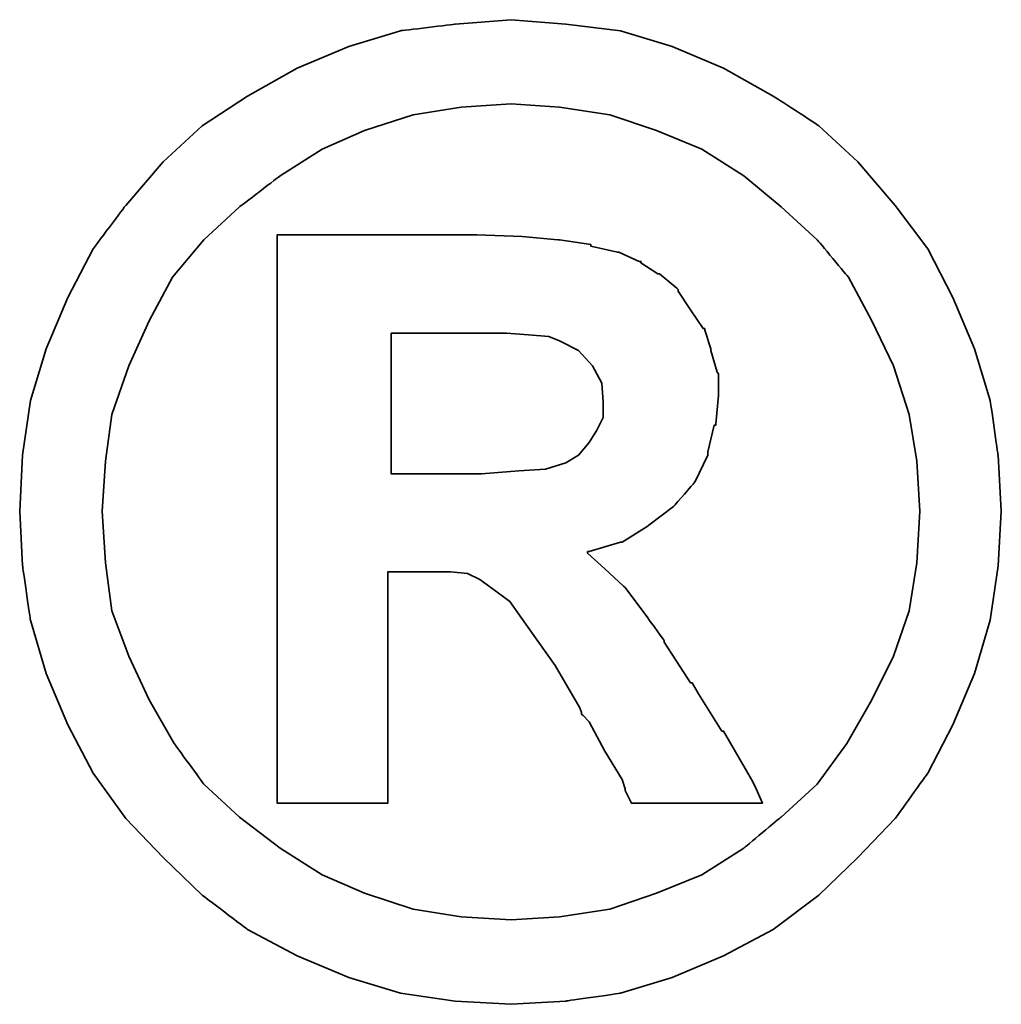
# Model space of a CAD drawing. Header units: millimetres. Extents: x 740 to 1274, y 165 to 336.
# Tile 51 of 54: x 1164.68 to 1166.24, y 222.47 to 224.04. Entities that reach past the tile are written whole.
import ezdxf

# ---------------------------------------------------------------- set-up
doc = ezdxf.new("R2010")
doc.units = ezdxf.units.MM
doc.header["$LTSCALE"] = 2
doc.layers.add('DIM', color=4, linetype='Continuous')
doc.layers.add('layer 1', color=7, linetype='Continuous')

# ---------------------------------------------------------------- blocks, each defined once
blk = doc.blocks.new('TBI MOTION logo(完整正式版)')
at = {"layer": 'layer 1', "color": 22, "lineweight": 35}
for points, knots in [([(81.20634, 4.98624), (81.20634, 4.98624), (81.18649, 5.32862), (81.18649, 5.32862), (81.18649, 5.32862), (81.18649, 5.32862), (81.13886, 5.66206), (81.13886, 5.66206), (81.13886, 5.66206), (81.13886, 5.66206), (81.04359, 5.97764), (81.04359, 5.97764), (81.04359, 5.97764), (81.04359, 5.97764), (80.91061, 6.29124), (80.91061, 6.29124), (80.91061, 6.29124), (80.91061, 6.29124), (80.75778, 6.58697), (80.75778, 6.58697), (80.75778, 6.58697), (80.75778, 6.58697), (80.5593, 6.85294), (80.5593, 6.85294), (80.5593, 6.85294), (80.5593, 6.85294), (80.33105, 7.1189), (80.33105, 7.1189), (80.33105, 7.1189), (80.33105, 7.1189), (80.09287, 7.33921), (80.09287, 7.33921), (80.09287, 7.33921), (80.09287, 7.33921), (79.815, 7.51982), (79.815, 7.51982), (79.815, 7.51982), (79.815, 7.51982), (79.51133, 7.69051), (79.51133, 7.69051), (79.51133, 7.69051), (79.51133, 7.69051), (79.19773, 7.8235), (79.19773, 7.8235), (79.19773, 7.8235), (79.19773, 7.8235), (78.88215, 7.91877), (78.88215, 7.91877), (78.88215, 7.91877), (78.88215, 7.91877), (78.54871, 7.95846), (78.54871, 7.95846), (78.54871, 7.95846), (78.54871, 7.95846), (78.21526, 7.98625), (78.21526, 7.98625), (78.21526, 7.98625), (78.21526, 7.98625), (77.87388, 7.95846), (77.87388, 7.95846), (77.87388, 7.95846), (77.87388, 7.95846), (77.54044, 7.91877), (77.54044, 7.91877), (77.54044, 7.91877), (77.54044, 7.91877), (77.22485, 7.8235), (77.22485, 7.8235), (77.22485, 7.8235), (77.22485, 7.8235), (76.91027, 7.69051), (76.91027, 7.69051), (76.91027, 7.69051), (76.91027, 7.69051), (76.6056, 7.51982), (76.6056, 7.51982), (76.6056, 7.51982), (76.6056, 7.51982), (76.32972, 7.33921), (76.32972, 7.33921), (76.32972, 7.33921), (76.32972, 7.33921), (76.09154, 7.1189), (76.09154, 7.1189), (76.09154, 7.1189), (76.09154, 7.1189), (75.86329, 6.85294), (75.86329, 6.85294), (75.86329, 6.85294), (75.86329, 6.85294), (75.66382, 6.58697), (75.66382, 6.58697), (75.66382, 6.58697), (75.66382, 6.58697), (75.51099, 6.29124), (75.51099, 6.29124), (75.51099, 6.29124), (75.51099, 6.29124), (75.37702, 5.97764), (75.37702, 5.97764), (75.37702, 5.97764), (75.37702, 5.97764), (75.28175, 5.66206), (75.28175, 5.66206), (75.28175, 5.66206), (75.28175, 5.66206), (75.23411, 5.32862), (75.23411, 5.32862), (75.23411, 5.32862), (75.23411, 5.32862), (75.21625, 4.98624), (75.21625, 4.98624), (75.21625, 4.98624), (75.21625, 4.98624), (75.23411, 4.6528), (75.23411, 4.6528), (75.23411, 4.6528), (75.23411, 4.6528), (75.28175, 4.32035), (75.28175, 4.32035), (75.28175, 4.32035), (75.28175, 4.32035), (75.37702, 3.99583), (75.37702, 3.99583), (75.37702, 3.99583), (75.37702, 3.99583), (75.51099, 3.68224), (75.51099, 3.68224), (75.51099, 3.68224), (75.51099, 3.68224), (75.66382, 3.38749), (75.66382, 3.38749), (75.66382, 3.38749), (75.66382, 3.38749), (75.86329, 3.10963), (75.86329, 3.10963), (75.86329, 3.10963), (75.86329, 3.10963), (76.09154, 2.87145), (76.09154, 2.87145), (76.09154, 2.87145), (76.09154, 2.87145), (76.32972, 2.6432), (76.32972, 2.6432), (76.32972, 2.6432), (76.32972, 2.6432), (76.6056, 2.43381), (76.6056, 2.43381), (76.6056, 2.43381), (76.6056, 2.43381), (76.91027, 2.27205), (76.91027, 2.27205), (76.91027, 2.27205), (76.91027, 2.27205), (77.22485, 2.13906), (77.22485, 2.13906), (77.22485, 2.13906), (77.22485, 2.13906), (77.54044, 2.0438), (77.54044, 2.0438), (77.54044, 2.0438), (77.54044, 2.0438), (77.87388, 1.99616), (77.87388, 1.99616), (77.87388, 1.99616), (77.87388, 1.99616), (78.21526, 1.97631), (78.21526, 1.97631), (78.21526, 1.97631), (78.21526, 1.97631), (78.54871, 1.99616), (78.54871, 1.99616), (78.54871, 1.99616), (78.54871, 1.99616), (78.88215, 2.0438), (78.88215, 2.0438), (78.88215, 2.0438), (78.88215, 2.0438), (79.19773, 2.13906), (79.19773, 2.13906), (79.19773, 2.13906), (79.19773, 2.13906), (79.51133, 2.27205), (79.51133, 2.27205), (79.51133, 2.27205), (79.51133, 2.27205), (79.815, 2.43381), (79.815, 2.43381), (79.815, 2.43381), (79.815, 2.43381), (80.09287, 2.6432), (80.09287, 2.6432), (80.09287, 2.6432), (80.09287, 2.6432), (80.33105, 2.87145), (80.33105, 2.87145), (80.33105, 2.87145), (80.33105, 2.87145), (80.5593, 3.10963), (80.5593, 3.10963), (80.5593, 3.10963), (80.5593, 3.10963), (80.75778, 3.38749), (80.75778, 3.38749), (80.75778, 3.38749), (80.75778, 3.38749), (80.91061, 3.68224), (80.91061, 3.68224), (80.91061, 3.68224), (80.91061, 3.68224), (81.04359, 3.99583), (81.04359, 3.99583), (81.04359, 3.99583), (81.04359, 3.99583), (81.13886, 4.32035), (81.13886, 4.32035), (81.13886, 4.32035), (81.13886, 4.32035), (81.18649, 4.6528), (81.18649, 4.6528), (81.18649, 4.6528), (81.18649, 4.6528), (81.20634, 4.98624), (81.20634, 4.98624)], [0, 0, 0, 0, 0.0178571, 0.0178571, 0.0178571, 0.0178572, 0.0357143, 0.0357143, 0.0357143, 0.0357143, 0.0535714, 0.0535714, 0.0535714, 0.0535714, 0.0714286, 0.0714286, 0.0714286, 0.0714286, 0.0892857, 0.0892857, 0.0892857, 0.0892857, 0.1071429, 0.1071429, 0.1071429, 0.1071429, 0.125, 0.125, 0.125, 0.125, 0.1428571, 0.1428571, 0.1428571, 0.1428572, 0.1607143, 0.1607143, 0.1607143, 0.1607143, 0.1785714, 0.1785714, 0.1785714, 0.1785714, 0.1964286, 0.1964286, 0.1964286, 0.1964286, 0.2142857, 0.2142857, 0.2142857, 0.2142857, 0.2321429, 0.2321429, 0.2321429, 0.2321429, 0.25, 0.25, 0.25, 0.25, 0.2678571, 0.2678571, 0.2678571, 0.2678572, 0.2857143, 0.2857143, 0.2857143, 0.2857143, 0.3035714, 0.3035714, 0.3035714, 0.3035714, 0.3214286, 0.3214286, 0.3214286, 0.3214286, 0.3392857, 0.3392857, 0.3392857, 0.3392857, 0.3571429, 0.3571429, 0.3571429, 0.3571429, 0.375, 0.375, 0.375, 0.375, 0.3928571, 0.3928571, 0.3928571, 0.3928572, 0.4107143, 0.4107143, 0.4107143, 0.4107143, 0.4285714, 0.4285714, 0.4285714, 0.4285714, 0.4464286, 0.4464286, 0.4464286, 0.4464286, 0.4642857, 0.4642857, 0.4642857, 0.4642857, 0.4821429, 0.4821429, 0.4821429, 0.4821429, 0.5, 0.5, 0.5, 0.5, 0.5178571, 0.5178571, 0.5178571, 0.5178572, 0.5357143, 0.5357143, 0.5357143, 0.5357143, 0.5535714, 0.5535714, 0.5535714, 0.5535714, 0.5714286, 0.5714286, 0.5714286, 0.5714286, 0.5892857, 0.5892857, 0.5892857, 0.5892857, 0.6071429, 0.6071429, 0.6071429, 0.6071429, 0.625, 0.625, 0.625, 0.625, 0.6428571, 0.6428571, 0.6428571, 0.6428572, 0.6607143, 0.6607143, 0.6607143, 0.6607143, 0.6785714, 0.6785714, 0.6785714, 0.6785714, 0.6964286, 0.6964286, 0.6964286, 0.6964286, 0.7142857, 0.7142857, 0.7142857, 0.7142857, 0.7321429, 0.7321429, 0.7321429, 0.7321429, 0.75, 0.75, 0.75, 0.75, 0.7678571, 0.7678571, 0.7678571, 0.7678572, 0.7857143, 0.7857143, 0.7857143, 0.7857143, 0.8035714, 0.8035714, 0.8035714, 0.8035714, 0.8214286, 0.8214286, 0.8214286, 0.8214286, 0.8392857, 0.8392857, 0.8392857, 0.8392857, 0.8571429, 0.8571429, 0.8571429, 0.8571429, 0.875, 0.875, 0.875, 0.875, 0.8928571, 0.8928571, 0.8928571, 0.8928572, 0.9107143, 0.9107143, 0.9107143, 0.9107143, 0.9285714, 0.9285714, 0.9285714, 0.9285714, 0.9464286, 0.9464286, 0.9464286, 0.9464286, 0.9642857, 0.9642857, 0.9642857, 0.9642857, 0.9821429, 0.9821429, 0.9821429, 0.9821429, 1, 1, 1, 1]), ([(80.71014, 4.98624), (80.71014, 4.98624), (80.69129, 5.29091), (80.69129, 5.29091), (80.69129, 5.29091), (80.69129, 5.29091), (80.64464, 5.57672), (80.64464, 5.57672), (80.64464, 5.57672), (80.64464, 5.57672), (80.54937, 5.87245), (80.54937, 5.87245), (80.54937, 5.87245), (80.54937, 5.87245), (80.41639, 6.14833), (80.41639, 6.14833), (80.41639, 6.14833), (80.41639, 6.14833), (80.27349, 6.41429), (80.27349, 6.41429), (80.27349, 6.41429), (80.27349, 6.41429), (80.08295, 6.64255), (80.08295, 6.64255), (80.08295, 6.64255), (80.08295, 6.64255), (79.86264, 6.84301), (79.86264, 6.84301), (79.86264, 6.84301), (79.86264, 6.84301), (79.63439, 7.03355), (79.63439, 7.03355), (79.63439, 7.03355), (79.63439, 7.03355), (79.37835, 7.1963), (79.37835, 7.1963), (79.37835, 7.1963), (79.37835, 7.1963), (79.10246, 7.30944), (79.10246, 7.30944), (79.10246, 7.30944), (79.10246, 7.30944), (78.81665, 7.40471), (78.81665, 7.40471), (78.81665, 7.40471), (78.81665, 7.40471), (78.511, 7.45234), (78.511, 7.45234), (78.511, 7.45234), (78.511, 7.45234), (78.21526, 7.47219), (78.21526, 7.47219), (78.21526, 7.47219), (78.21526, 7.47219), (77.9106, 7.45234), (77.9106, 7.45234), (77.9106, 7.45234), (77.9106, 7.45234), (77.61685, 7.40471), (77.61685, 7.40471), (77.61685, 7.40471), (77.61685, 7.40471), (77.32012, 7.30944), (77.32012, 7.30944), (77.32012, 7.30944), (77.32012, 7.30944), (77.06309, 7.1963), (77.06309, 7.1963), (77.06309, 7.1963), (77.06309, 7.1963), (76.80606, 7.03355), (76.80606, 7.03355), (76.80606, 7.03355), (76.80606, 7.03355), (76.55797, 6.84301), (76.55797, 6.84301), (76.55797, 6.84301), (76.55797, 6.84301), (76.34063, 6.64255), (76.34063, 6.64255), (76.34063, 6.64255), (76.34063, 6.64255), (76.1491, 6.41429), (76.1491, 6.41429), (76.1491, 6.41429), (76.1491, 6.41429), (76.0062, 6.14833), (76.0062, 6.14833), (76.0062, 6.14833), (76.0062, 6.14833), (75.88314, 5.87245), (75.88314, 5.87245), (75.88314, 5.87245), (75.88314, 5.87245), (75.77794, 5.57672), (75.77794, 5.57672), (75.77794, 5.57672), (75.77794, 5.57672), (75.73924, 5.29091), (75.73924, 5.29091), (75.73924, 5.29091), (75.73924, 5.29091), (75.72039, 4.98624), (75.72039, 4.98624), (75.72039, 4.98624), (75.72039, 4.98624), (75.73924, 4.67165), (75.73924, 4.67165), (75.73924, 4.67165), (75.73924, 4.67165), (75.77794, 4.37791), (75.77794, 4.37791), (75.77794, 4.37791), (75.77794, 4.37791), (75.88314, 4.10102), (75.88314, 4.10102), (75.88314, 4.10102), (75.88314, 4.10102), (76.0062, 3.83407), (76.0062, 3.83407), (76.0062, 3.83407), (76.0062, 3.83407), (76.15902, 3.56811), (76.15902, 3.56811), (76.15902, 3.56811), (76.15902, 3.56811), (76.34063, 3.32001), (76.34063, 3.32001), (76.34063, 3.32001), (76.34063, 3.32001), (76.55797, 3.11955), (76.55797, 3.11955), (76.55797, 3.11955), (76.55797, 3.11955), (76.80606, 2.92901), (76.80606, 2.92901), (76.80606, 2.92901), (76.80606, 2.92901), (77.06309, 2.76725), (77.06309, 2.76725), (77.06309, 2.76725), (77.06309, 2.76725), (77.32012, 2.65412), (77.32012, 2.65412), (77.32012, 2.65412), (77.32012, 2.65412), (77.61685, 2.55786), (77.61685, 2.55786), (77.61685, 2.55786), (77.61685, 2.55786), (77.9106, 2.51022), (77.9106, 2.51022), (77.9106, 2.51022), (77.9106, 2.51022), (78.21526, 2.49137), (78.21526, 2.49137), (78.21526, 2.49137), (78.21526, 2.49137), (78.511, 2.51022), (78.511, 2.51022), (78.511, 2.51022), (78.511, 2.51022), (78.81665, 2.55786), (78.81665, 2.55786), (78.81665, 2.55786), (78.81665, 2.55786), (79.10246, 2.65412), (79.10246, 2.65412), (79.10246, 2.65412), (79.10246, 2.65412), (79.37835, 2.76725), (79.37835, 2.76725), (79.37835, 2.76725), (79.37835, 2.76725), (79.63439, 2.92901), (79.63439, 2.92901), (79.63439, 2.92901), (79.63439, 2.92901), (79.86264, 3.11955), (79.86264, 3.11955), (79.86264, 3.11955), (79.86264, 3.11955), (80.08295, 3.32001), (80.08295, 3.32001), (80.08295, 3.32001), (80.08295, 3.32001), (80.26356, 3.56811), (80.26356, 3.56811), (80.26356, 3.56811), (80.26356, 3.56811), (80.41639, 3.83407), (80.41639, 3.83407), (80.41639, 3.83407), (80.41639, 3.83407), (80.54937, 4.10102), (80.54937, 4.10102), (80.54937, 4.10102), (80.54937, 4.10102), (80.64464, 4.37791), (80.64464, 4.37791), (80.64464, 4.37791), (80.64464, 4.37791), (80.69129, 4.67165), (80.69129, 4.67165), (80.69129, 4.67165), (80.69129, 4.67165), (80.71014, 4.98624), (80.71014, 4.98624)], [0, 0, 0, 0, 0.0192308, 0.0192308, 0.0192308, 0.0192308, 0.0384615, 0.0384615, 0.0384615, 0.0384615, 0.0576923, 0.0576923, 0.0576923, 0.0576923, 0.0769231, 0.0769231, 0.0769231, 0.0769231, 0.0961538, 0.0961538, 0.0961538, 0.0961539, 0.1153846, 0.1153846, 0.1153846, 0.1153846, 0.1346154, 0.1346154, 0.1346154, 0.1346154, 0.1538462, 0.1538462, 0.1538462, 0.1538462, 0.1730769, 0.1730769, 0.1730769, 0.1730769, 0.1923077, 0.1923077, 0.1923077, 0.1923077, 0.2115385, 0.2115385, 0.2115385, 0.2115385, 0.2307692, 0.2307692, 0.2307692, 0.2307692, 0.25, 0.25, 0.25, 0.25, 0.2692308, 0.2692308, 0.2692308, 0.2692308, 0.2884615, 0.2884615, 0.2884615, 0.2884615, 0.3076923, 0.3076923, 0.3076923, 0.3076923, 0.3269231, 0.3269231, 0.3269231, 0.3269231, 0.3461538, 0.3461538, 0.3461538, 0.3461539, 0.3653846, 0.3653846, 0.3653846, 0.3653846, 0.3846154, 0.3846154, 0.3846154, 0.3846154, 0.4038462, 0.4038462, 0.4038462, 0.4038462, 0.4230769, 0.4230769, 0.4230769, 0.4230769, 0.4423077, 0.4423077, 0.4423077, 0.4423077, 0.4615385, 0.4615385, 0.4615385, 0.4615385, 0.4807692, 0.4807692, 0.4807692, 0.4807692, 0.5, 0.5, 0.5, 0.5, 0.5192308, 0.5192308, 0.5192308, 0.5192308, 0.5384615, 0.5384615, 0.5384615, 0.5384615, 0.5576923, 0.5576923, 0.5576923, 0.5576923, 0.5769231, 0.5769231, 0.5769231, 0.5769231, 0.5961538, 0.5961538, 0.5961538, 0.5961539, 0.6153846, 0.6153846, 0.6153846, 0.6153846, 0.6346154, 0.6346154, 0.6346154, 0.6346154, 0.6538462, 0.6538462, 0.6538462, 0.6538462, 0.6730769, 0.6730769, 0.6730769, 0.6730769, 0.6923077, 0.6923077, 0.6923077, 0.6923077, 0.7115385, 0.7115385, 0.7115385, 0.7115385, 0.7307692, 0.7307692, 0.7307692, 0.7307692, 0.75, 0.75, 0.75, 0.75, 0.7692308, 0.7692308, 0.7692308, 0.7692308, 0.7884615, 0.7884615, 0.7884615, 0.7884615, 0.8076923, 0.8076923, 0.8076923, 0.8076923, 0.8269231, 0.8269231, 0.8269231, 0.8269231, 0.8461538, 0.8461538, 0.8461538, 0.8461539, 0.8653846, 0.8653846, 0.8653846, 0.8653846, 0.8846154, 0.8846154, 0.8846154, 0.8846154, 0.9038462, 0.9038462, 0.9038462, 0.9038462, 0.9230769, 0.9230769, 0.9230769, 0.9230769, 0.9423077, 0.9423077, 0.9423077, 0.9423077, 0.9615385, 0.9615385, 0.9615385, 0.9615385, 0.9807692, 0.9807692, 0.9807692, 0.9807692, 1, 1, 1, 1]), ([(76.78721, 3.2823), (76.78721, 3.2823), (76.78721, 3.32001), (76.78721, 3.32001), (76.78721, 3.32001), (76.78721, 3.32001), (76.78721, 3.42422), (76.78721, 3.42422), (76.78721, 3.42422), (76.78721, 3.42422), (76.78721, 3.59689), (76.78721, 3.59689), (76.78721, 3.59689), (76.78721, 3.59689), (76.78721, 3.80529), (76.78721, 3.80529), (76.78721, 3.80529), (76.78721, 3.80529), (76.78721, 4.0524), (76.78721, 4.0524), (76.78721, 4.0524), (76.78721, 4.0524), (76.78721, 4.32035), (76.78721, 4.32035), (76.78721, 4.32035), (76.78721, 4.32035), (76.78721, 4.92868), (76.78721, 4.92868), (76.78721, 4.92868), (76.78721, 4.92868), (76.78721, 5.53801), (76.78721, 5.53801), (76.78721, 5.53801), (76.78721, 5.53801), (76.78721, 5.82482), (76.78721, 5.82482), (76.78721, 5.82482), (76.78721, 5.82482), (76.78721, 6.07291), (76.78721, 6.07291), (76.78721, 6.07291), (76.78721, 6.07291), (76.78721, 6.30017), (76.78721, 6.30017), (76.78721, 6.30017), (76.78721, 6.30017), (76.78721, 6.45399), (76.78721, 6.45399), (76.78721, 6.45399), (76.78721, 6.45399), (76.78721, 6.5572), (76.78721, 6.5572), (76.78721, 6.5572), (76.78721, 6.5572), (76.78721, 6.59689), (76.78721, 6.59689), (76.78721, 6.59689), (76.78721, 6.59689), (76.78721, 6.67232), (76.78721, 6.67232), (76.78721, 6.67232), (76.78721, 6.67232), (76.8537, 6.67232), (76.8537, 6.67232), (76.8537, 6.67232), (76.8537, 6.67232), (76.87355, 6.67232), (76.87355, 6.67232), (76.87355, 6.67232), (76.87355, 6.67232), (76.91027, 6.67232), (76.91027, 6.67232), (76.91027, 6.67232), (76.91027, 6.67232), (77.04424, 6.67232), (77.04424, 6.67232), (77.04424, 6.67232), (77.04424, 6.67232), (77.22485, 6.67232), (77.22485, 6.67232), (77.22485, 6.67232), (77.22485, 6.67232), (77.43524, 6.67232), (77.43524, 6.67232), (77.43524, 6.67232), (77.43524, 6.67232), (77.65357, 6.67232), (77.65357, 6.67232), (77.65357, 6.67232), (77.65357, 6.67232), (77.82625, 6.67232), (77.82625, 6.67232), (77.82625, 6.67232), (77.82625, 6.67232), (77.94037, 6.67232), (77.94037, 6.67232), (77.94037, 6.67232), (77.94037, 6.67232), (77.97709, 6.67232), (77.97709, 6.67232), (77.97709, 6.67232), (77.97709, 6.67232), (77.99694, 6.67232), (77.99694, 6.67232), (77.99694, 6.67232), (77.99694, 6.67232), (78.00686, 6.67232), (78.00686, 6.67232), (78.00686, 6.67232), (78.00686, 6.67232), (78.28275, 6.6624), (78.28275, 6.6624), (78.28275, 6.6624), (78.28275, 6.6624), (78.50107, 6.64255), (78.50107, 6.64255), (78.50107, 6.64255), (78.50107, 6.64255), (78.511, 6.64255), (78.511, 6.64255), (78.511, 6.64255), (78.511, 6.64255), (78.70154, 6.61476), (78.70154, 6.61476), (78.70154, 6.61476), (78.70154, 6.61476), (78.70154, 6.60483), (78.70154, 6.60483), (78.70154, 6.60483), (78.70154, 6.60483), (78.86429, 6.56713), (78.86429, 6.56713), (78.86429, 6.56713), (78.86429, 6.56713), (78.87223, 6.56713), (78.87223, 6.56713), (78.87223, 6.56713), (78.87223, 6.56713), (78.99727, 6.51056), (78.99727, 6.51056), (78.99727, 6.51056), (78.99727, 6.51056), (79.00719, 6.51056), (79.00719, 6.51056), (79.00719, 6.51056), (79.00719, 6.51056), (79.00719, 6.50162), (79.00719, 6.50162), (79.00719, 6.50162), (79.00719, 6.50162), (79.1104, 6.43415), (79.1104, 6.43415), (79.1104, 6.43415), (79.1104, 6.43415), (79.12132, 6.43415), (79.12132, 6.43415), (79.12132, 6.43415), (79.12132, 6.43415), (79.22552, 6.34781), (79.22552, 6.34781), (79.22552, 6.34781), (79.22552, 6.34781), (79.23544, 6.33888), (79.23544, 6.33888), (79.23544, 6.33888), (79.23544, 6.33888), (79.23544, 6.32895), (79.23544, 6.32895), (79.23544, 6.32895), (79.23544, 6.32895), (79.31087, 6.21483), (79.31087, 6.21483), (79.31087, 6.21483), (79.31087, 6.21483), (79.38629, 6.1007), (79.38629, 6.1007), (79.38629, 6.1007), (79.38629, 6.1007), (79.3972, 6.1007), (79.3972, 6.1007), (79.3972, 6.1007), (79.3972, 6.1007), (79.3972, 6.09078), (79.3972, 6.09078), (79.3972, 6.09078), (79.3972, 6.09078), (79.43392, 5.97764), (79.43392, 5.97764), (79.43392, 5.97764), (79.43392, 5.97764), (79.43392, 5.96772), (79.43392, 5.96772), (79.43392, 5.96772), (79.43392, 5.96772), (79.47362, 5.83474), (79.47362, 5.83474), (79.47362, 5.83474), (79.47362, 5.83474), (79.48156, 5.82482), (79.48156, 5.82482), (79.48156, 5.82482), (79.48156, 5.82482), (79.48156, 5.69977), (79.48156, 5.69977), (79.48156, 5.69977), (79.48156, 5.69977), (79.48156, 5.69183), (79.48156, 5.69183), (79.48156, 5.69183), (79.48156, 5.69183), (79.4637, 5.51915), (79.4637, 5.51915), (79.4637, 5.51915), (79.4637, 5.51915), (79.4637, 5.51122), (79.4637, 5.51122), (79.4637, 5.51122), (79.4637, 5.51122), (79.45377, 5.51122), (79.45377, 5.51122), (79.45377, 5.51122), (79.45377, 5.51122), (79.41507, 5.34847), (79.41507, 5.34847), (79.41507, 5.34847), (79.41507, 5.34847), (79.41507, 5.33854), (79.41507, 5.33854), (79.41507, 5.33854), (79.41507, 5.33854), (79.41507, 5.32862), (79.41507, 5.32862), (79.41507, 5.32862), (79.41507, 5.32862), (79.33865, 5.16785), (79.33865, 5.16785), (79.33865, 5.16785), (79.33865, 5.16785), (79.33071, 5.15693), (79.33071, 5.15693), (79.33071, 5.15693), (79.33071, 5.15693), (79.2156, 5.02495), (79.2156, 5.02495), (79.2156, 5.02495), (79.2156, 5.02495), (79.20567, 5.01502), (79.20567, 5.01502), (79.20567, 5.01502), (79.20567, 5.01502), (79.05483, 4.89991), (79.05483, 4.89991), (79.05483, 4.89991), (79.05483, 4.89991), (79.04491, 4.89197), (79.04491, 4.89197), (79.04491, 4.89197), (79.04491, 4.89197), (78.89208, 4.7967), (78.89208, 4.7967), (78.89208, 4.7967), (78.89208, 4.7967), (78.88215, 4.7967), (78.88215, 4.7967), (78.88215, 4.7967), (78.88215, 4.7967), (78.69161, 4.73913), (78.69161, 4.73913), (78.69161, 4.73913), (78.69161, 4.73913), (78.68169, 4.73913), (78.68169, 4.73913), (78.68169, 4.73913), (78.68169, 4.73913), (78.68169, 4.72921), (78.68169, 4.72921), (78.68169, 4.72921), (78.68169, 4.72921), (78.78688, 4.63394), (78.78688, 4.63394), (78.78688, 4.63394), (78.78688, 4.63394), (78.902, 4.52875), (78.902, 4.52875), (78.902, 4.52875), (78.902, 4.52875), (78.91093, 4.52081), (78.91093, 4.52081), (78.91093, 4.52081), (78.91093, 4.52081), (79.02506, 4.36798), (79.02506, 4.36798), (79.02506, 4.36798), (79.02506, 4.36798), (79.1501, 4.1953), (79.1501, 4.1953), (79.1501, 4.1953), (79.1501, 4.1953), (79.1501, 4.18736), (79.1501, 4.18736), (79.1501, 4.18736), (79.1501, 4.18736), (79.29201, 3.96705), (79.29201, 3.96705), (79.29201, 3.96705), (79.29201, 3.96705), (79.31087, 3.93828), (79.31087, 3.93828), (79.31087, 3.93828), (79.31087, 3.93828), (79.32079, 3.93828), (79.32079, 3.93828), (79.32079, 3.93828), (79.32079, 3.93828), (79.3585, 3.87178), (79.3585, 3.87178), (79.3585, 3.87178), (79.3585, 3.87178), (79.50141, 3.64353), (79.50141, 3.64353), (79.50141, 3.64353), (79.50141, 3.64353), (79.51133, 3.64353), (79.51133, 3.64353), (79.51133, 3.64353), (79.51133, 3.64353), (79.64431, 3.41528), (79.64431, 3.41528), (79.64431, 3.41528), (79.64431, 3.41528), (79.68202, 3.3478), (79.68202, 3.3478), (79.68202, 3.3478), (79.68202, 3.3478), (79.70187, 3.31009), (79.70187, 3.31009), (79.70187, 3.31009), (79.70187, 3.31009), (79.7495, 3.2049), (79.7495, 3.2049), (79.7495, 3.2049), (79.7495, 3.2049), (79.64431, 3.2049), (79.64431, 3.2049), (79.64431, 3.2049), (79.64431, 3.2049), (79.62546, 3.2049), (79.62546, 3.2049), (79.62546, 3.2049), (79.62546, 3.2049), (79.53912, 3.2049), (79.53912, 3.2049), (79.53912, 3.2049), (79.53912, 3.2049), (79.31087, 3.2049), (79.31087, 3.2049), (79.31087, 3.2049), (79.31087, 3.2049), (79.08262, 3.2049), (79.08262, 3.2049), (79.08262, 3.2049), (79.08262, 3.2049), (79.00719, 3.2049), (79.00719, 3.2049), (79.00719, 3.2049), (79.00719, 3.2049), (78.98735, 3.2049), (78.98735, 3.2049), (78.98735, 3.2049), (78.98735, 3.2049), (78.94964, 3.2049), (78.94964, 3.2049), (78.94964, 3.2049), (78.94964, 3.2049), (78.92979, 3.24459), (78.92979, 3.24459), (78.92979, 3.24459), (78.92979, 3.24459), (78.91093, 3.2823), (78.91093, 3.2823), (78.91093, 3.2823), (78.91093, 3.2823), (78.91093, 3.29223), (78.91093, 3.29223), (78.91093, 3.29223), (78.91093, 3.29223), (78.89208, 3.3478), (78.89208, 3.3478), (78.89208, 3.3478), (78.89208, 3.3478), (78.78688, 3.52048), (78.78688, 3.52048), (78.78688, 3.52048), (78.78688, 3.52048), (78.69161, 3.7001), (78.69161, 3.7001), (78.69161, 3.7001), (78.69161, 3.7001), (78.6539, 3.7388), (78.6539, 3.7388), (78.6539, 3.7388), (78.6539, 3.7388), (78.64398, 3.74873), (78.64398, 3.74873), (78.64398, 3.74873), (78.64398, 3.74873), (78.64398, 3.75766), (78.64398, 3.75766), (78.64398, 3.75766), (78.64398, 3.75766), (78.63405, 3.78644), (78.63405, 3.78644), (78.63405, 3.78644), (78.63405, 3.78644), (78.48321, 4.04347), (78.48321, 4.04347), (78.48321, 4.04347), (78.48321, 4.04347), (78.33038, 4.2618), (78.33038, 4.2618), (78.33038, 4.2618), (78.33038, 4.2618), (78.20732, 4.43447), (78.20732, 4.43447), (78.20732, 4.43447), (78.20732, 4.43447), (78.09221, 4.52081), (78.09221, 4.52081), (78.09221, 4.52081), (78.09221, 4.52081), (78.02472, 4.56845), (78.02472, 4.56845), (78.02472, 4.56845), (78.02472, 4.56845), (77.9493, 4.60616), (77.9493, 4.60616), (77.9493, 4.60616), (77.9493, 4.60616), (77.8451, 4.61608), (77.8451, 4.61608), (77.8451, 4.61608), (77.8451, 4.61608), (77.71113, 4.61608), (77.71113, 4.61608), (77.71113, 4.61608), (77.71113, 4.61608), (77.69128, 4.61608), (77.69128, 4.61608), (77.69128, 4.61608), (77.69128, 4.61608), (77.67342, 4.61608), (77.67342, 4.61608), (77.67342, 4.61608), (77.67342, 4.61608), (77.5583, 4.61608), (77.5583, 4.61608), (77.5583, 4.61608), (77.5583, 4.61608), (77.46303, 4.61608), (77.46303, 4.61608), (77.46303, 4.61608), (77.46303, 4.61608), (77.46303, 4.54761), (77.46303, 4.54761), (77.46303, 4.54761), (77.46303, 4.54761), (77.46303, 4.47318), (77.46303, 4.47318), (77.46303, 4.47318), (77.46303, 4.47318), (77.46303, 4.24294), (77.46303, 4.24294), (77.46303, 4.24294), (77.46303, 4.24294), (77.46303, 3.99583), (77.46303, 3.99583), (77.46303, 3.99583), (77.46303, 3.99583), (77.46303, 3.72888), (77.46303, 3.72888), (77.46303, 3.72888), (77.46303, 3.72888), (77.46303, 3.51055), (77.46303, 3.51055), (77.46303, 3.51055), (77.46303, 3.51055), (77.46303, 3.42422), (77.46303, 3.42422), (77.46303, 3.42422), (77.46303, 3.42422), (77.46303, 3.35773), (77.46303, 3.35773), (77.46303, 3.35773), (77.46303, 3.35773), (77.46303, 3.30017), (77.46303, 3.30017), (77.46303, 3.30017), (77.46303, 3.30017), (77.46303, 3.2823), (77.46303, 3.2823), (77.46303, 3.2823), (77.46303, 3.2823), (77.46303, 3.2049), (77.46303, 3.2049), (77.46303, 3.2049), (77.46303, 3.2049), (77.39753, 3.2049), (77.39753, 3.2049), (77.39753, 3.2049), (77.39753, 3.2049), (77.37768, 3.2049), (77.37768, 3.2049), (77.37768, 3.2049), (77.37768, 3.2049), (77.32012, 3.2049), (77.32012, 3.2049), (77.32012, 3.2049), (77.32012, 3.2049), (77.12165, 3.2049), (77.12165, 3.2049), (77.12165, 3.2049), (77.12165, 3.2049), (76.94897, 3.2049), (76.94897, 3.2049), (76.94897, 3.2049), (76.94897, 3.2049), (76.8924, 3.2049), (76.8924, 3.2049), (76.8924, 3.2049), (76.8924, 3.2049), (76.8537, 3.2049), (76.8537, 3.2049), (76.8537, 3.2049), (76.8537, 3.2049), (76.78721, 3.2049), (76.78721, 3.2049), (76.78721, 3.2049), (76.78721, 3.2049), (76.78721, 3.2823), (76.78721, 3.2823)], [0, 0, 0, 0, 0.0074074, 0.0074074, 0.0074074, 0.0074074, 0.0148148, 0.0148148, 0.0148148, 0.0148148, 0.0222222, 0.0222222, 0.0222222, 0.0222222, 0.0296296, 0.0296296, 0.0296296, 0.0296296, 0.037037, 0.037037, 0.037037, 0.037037, 0.0444444, 0.0444444, 0.0444444, 0.0444445, 0.0518519, 0.0518519, 0.0518519, 0.0518519, 0.0592593, 0.0592593, 0.0592593, 0.0592593, 0.0666667, 0.0666667, 0.0666667, 0.0666667, 0.0740741, 0.0740741, 0.0740741, 0.0740741, 0.0814815, 0.0814815, 0.0814815, 0.0814815, 0.0888889, 0.0888889, 0.0888889, 0.0888889, 0.0962963, 0.0962963, 0.0962963, 0.0962963, 0.1037037, 0.1037037, 0.1037037, 0.1037037, 0.1111111, 0.1111111, 0.1111111, 0.1111111, 0.1185185, 0.1185185, 0.1185185, 0.1185185, 0.1259259, 0.1259259, 0.1259259, 0.1259259, 0.1333333, 0.1333333, 0.1333333, 0.1333333, 0.1407407, 0.1407407, 0.1407407, 0.1407408, 0.1481481, 0.1481481, 0.1481481, 0.1481482, 0.1555556, 0.1555556, 0.1555556, 0.1555556, 0.162963, 0.162963, 0.162963, 0.162963, 0.1703704, 0.1703704, 0.1703704, 0.1703704, 0.1777778, 0.1777778, 0.1777778, 0.1777778, 0.1851852, 0.1851852, 0.1851852, 0.1851852, 0.1925926, 0.1925926, 0.1925926, 0.1925926, 0.2, 0.2, 0.2, 0.2, 0.2074074, 0.2074074, 0.2074074, 0.2074074, 0.2148148, 0.2148148, 0.2148148, 0.2148148, 0.2222222, 0.2222222, 0.2222222, 0.2222222, 0.2296296, 0.2296296, 0.2296296, 0.2296296, 0.237037, 0.237037, 0.237037, 0.237037, 0.2444444, 0.2444444, 0.2444444, 0.2444445, 0.2518519, 0.2518519, 0.2518519, 0.2518519, 0.2592593, 0.2592593, 0.2592593, 0.2592593, 0.2666667, 0.2666667, 0.2666667, 0.2666667, 0.2740741, 0.2740741, 0.2740741, 0.2740741, 0.2814815, 0.2814815, 0.2814815, 0.2814815, 0.2888889, 0.2888889, 0.2888889, 0.2888889, 0.2962963, 0.2962963, 0.2962963, 0.2962963, 0.3037037, 0.3037037, 0.3037037, 0.3037037, 0.3111111, 0.3111111, 0.3111111, 0.3111111, 0.3185185, 0.3185185, 0.3185185, 0.3185185, 0.3259259, 0.3259259, 0.3259259, 0.3259259, 0.3333333, 0.3333333, 0.3333333, 0.3333333, 0.3407407, 0.3407407, 0.3407407, 0.3407408, 0.3481481, 0.3481481, 0.3481481, 0.3481482, 0.3555556, 0.3555556, 0.3555556, 0.3555556, 0.362963, 0.362963, 0.362963, 0.362963, 0.3703704, 0.3703704, 0.3703704, 0.3703704, 0.3777778, 0.3777778, 0.3777778, 0.3777778, 0.3851852, 0.3851852, 0.3851852, 0.3851852, 0.3925926, 0.3925926, 0.3925926, 0.3925926, 0.4, 0.4, 0.4, 0.4, 0.4074074, 0.4074074, 0.4074074, 0.4074074, 0.4148148, 0.4148148, 0.4148148, 0.4148148, 0.4222222, 0.4222222, 0.4222222, 0.4222222, 0.4296296, 0.4296296, 0.4296296, 0.4296296, 0.437037, 0.437037, 0.437037, 0.437037, 0.4444444, 0.4444444, 0.4444444, 0.4444445, 0.4518519, 0.4518519, 0.4518519, 0.4518519, 0.4592593, 0.4592593, 0.4592593, 0.4592593, 0.4666667, 0.4666667, 0.4666667, 0.4666667, 0.4740741, 0.4740741, 0.4740741, 0.4740741, 0.4814815, 0.4814815, 0.4814815, 0.4814815, 0.4888889, 0.4888889, 0.4888889, 0.4888889, 0.4962963, 0.4962963, 0.4962963, 0.4962963, 0.5037037, 0.5037037, 0.5037037, 0.5037037, 0.5111111, 0.5111111, 0.5111111, 0.5111111, 0.5185185, 0.5185185, 0.5185185, 0.5185185, 0.5259259, 0.5259259, 0.5259259, 0.5259259, 0.5333333, 0.5333333, 0.5333333, 0.5333333, 0.5407407, 0.5407407, 0.5407407, 0.5407408, 0.5481481, 0.5481481, 0.5481481, 0.5481482, 0.5555556, 0.5555556, 0.5555556, 0.5555556, 0.562963, 0.562963, 0.562963, 0.562963, 0.5703704, 0.5703704, 0.5703704, 0.5703704, 0.5777778, 0.5777778, 0.5777778, 0.5777778, 0.5851852, 0.5851852, 0.5851852, 0.5851852, 0.5925926, 0.5925926, 0.5925926, 0.5925926, 0.6, 0.6, 0.6, 0.6, 0.6074074, 0.6074074, 0.6074074, 0.6074074, 0.6148148, 0.6148148, 0.6148148, 0.6148148, 0.6222222, 0.6222222, 0.6222222, 0.6222222, 0.6296296, 0.6296296, 0.6296296, 0.6296296, 0.637037, 0.637037, 0.637037, 0.637037, 0.6444444, 0.6444444, 0.6444444, 0.6444445, 0.6518519, 0.6518519, 0.6518519, 0.6518519, 0.6592593, 0.6592593, 0.6592593, 0.6592593, 0.6666667, 0.6666667, 0.6666667, 0.6666667, 0.6740741, 0.6740741, 0.6740741, 0.6740741, 0.6814815, 0.6814815, 0.6814815, 0.6814815, 0.6888889, 0.6888889, 0.6888889, 0.6888889, 0.6962963, 0.6962963, 0.6962963, 0.6962963, 0.7037037, 0.7037037, 0.7037037, 0.7037037, 0.7111111, 0.7111111, 0.7111111, 0.7111111, 0.7185185, 0.7185185, 0.7185185, 0.7185185, 0.7259259, 0.7259259, 0.7259259, 0.7259259, 0.7333333, 0.7333333, 0.7333333, 0.7333333, 0.7407407, 0.7407407, 0.7407407, 0.7407408, 0.7481481, 0.7481481, 0.7481481, 0.7481482, 0.7555556, 0.7555556, 0.7555556, 0.7555556, 0.762963, 0.762963, 0.762963, 0.762963, 0.7703704, 0.7703704, 0.7703704, 0.7703704, 0.7777778, 0.7777778, 0.7777778, 0.7777778, 0.7851852, 0.7851852, 0.7851852, 0.7851852, 0.7925926, 0.7925926, 0.7925926, 0.7925926, 0.8, 0.8, 0.8, 0.8, 0.8074074, 0.8074074, 0.8074074, 0.8074074, 0.8148148, 0.8148148, 0.8148148, 0.8148148, 0.8222222, 0.8222222, 0.8222222, 0.8222222, 0.8296296, 0.8296296, 0.8296296, 0.8296296, 0.837037, 0.837037, 0.837037, 0.837037, 0.8444444, 0.8444444, 0.8444444, 0.8444445, 0.8518519, 0.8518519, 0.8518519, 0.8518519, 0.8592593, 0.8592593, 0.8592593, 0.8592593, 0.8666667, 0.8666667, 0.8666667, 0.8666667, 0.8740741, 0.8740741, 0.8740741, 0.8740741, 0.8814815, 0.8814815, 0.8814815, 0.8814815, 0.8888889, 0.8888889, 0.8888889, 0.8888889, 0.8962963, 0.8962963, 0.8962963, 0.8962963, 0.9037037, 0.9037037, 0.9037037, 0.9037037, 0.9111111, 0.9111111, 0.9111111, 0.9111111, 0.9185185, 0.9185185, 0.9185185, 0.9185185, 0.9259259, 0.9259259, 0.9259259, 0.9259259, 0.9333333, 0.9333333, 0.9333333, 0.9333333, 0.9407407, 0.9407407, 0.9407407, 0.9407408, 0.9481481, 0.9481481, 0.9481481, 0.9481482, 0.9555556, 0.9555556, 0.9555556, 0.9555556, 0.962963, 0.962963, 0.962963, 0.962963, 0.9703704, 0.9703704, 0.9703704, 0.9703704, 0.9777778, 0.9777778, 0.9777778, 0.9777778, 0.9851852, 0.9851852, 0.9851852, 0.9851852, 0.9925926, 0.9925926, 0.9925926, 0.9925926, 1, 1, 1, 1]), ([(77.48288, 6.07291), (77.48288, 6.07291), (77.48288, 5.99551), (77.48288, 5.99551), (77.48288, 5.99551), (77.48288, 5.99551), (77.48288, 5.82482), (77.48288, 5.82482), (77.48288, 5.82482), (77.48288, 5.82482), (77.48288, 5.63328), (77.48288, 5.63328), (77.48288, 5.63328), (77.48288, 5.63328), (77.48288, 5.46358), (77.48288, 5.46358), (77.48288, 5.46358), (77.48288, 5.46358), (77.48288, 5.29091), (77.48288, 5.29091), (77.48288, 5.29091), (77.48288, 5.29091), (77.48288, 5.21449), (77.48288, 5.21449), (77.48288, 5.21449), (77.48288, 5.21449), (77.50074, 5.21449), (77.50074, 5.21449), (77.50074, 5.21449), (77.50074, 5.21449), (77.71113, 5.21449), (77.71113, 5.21449), (77.71113, 5.21449), (77.71113, 5.21449), (77.94037, 5.21449), (77.94037, 5.21449), (77.94037, 5.21449), (77.94037, 5.21449), (78.01579, 5.21449), (78.01579, 5.21449), (78.01579, 5.21449), (78.01579, 5.21449), (78.03465, 5.21449), (78.03465, 5.21449), (78.03465, 5.21449), (78.03465, 5.21449), (78.2629, 5.23335), (78.2629, 5.23335), (78.2629, 5.23335), (78.2629, 5.23335), (78.42565, 5.24327), (78.42565, 5.24327), (78.42565, 5.24327), (78.42565, 5.24327), (78.54871, 5.28098), (78.54871, 5.28098), (78.54871, 5.28098), (78.54871, 5.28098), (78.62611, 5.32862), (78.62611, 5.32862), (78.62611, 5.32862), (78.62611, 5.32862), (78.69161, 5.40503), (78.69161, 5.40503), (78.69161, 5.40503), (78.69161, 5.40503), (78.73925, 5.48145), (78.73925, 5.48145), (78.73925, 5.48145), (78.73925, 5.48145), (78.77696, 5.55885), (78.77696, 5.55885), (78.77696, 5.55885), (78.77696, 5.55885), (78.77696, 5.65214), (78.77696, 5.65214), (78.77696, 5.65214), (78.77696, 5.65214), (78.76902, 5.76726), (78.76902, 5.76726), (78.76902, 5.76726), (78.76902, 5.76726), (78.71146, 5.87245), (78.71146, 5.87245), (78.71146, 5.87245), (78.71146, 5.87245), (78.62611, 5.96772), (78.62611, 5.96772), (78.62611, 5.96772), (78.62611, 5.96772), (78.511, 6.02528), (78.511, 6.02528), (78.511, 6.02528), (78.511, 6.02528), (78.44451, 6.05306), (78.44451, 6.05306), (78.44451, 6.05306), (78.44451, 6.05306), (78.32046, 6.06299), (78.32046, 6.06299), (78.32046, 6.06299), (78.32046, 6.06299), (78.18748, 6.07291), (78.18748, 6.07291), (78.18748, 6.07291), (78.18748, 6.07291), (77.99694, 6.07291), (77.99694, 6.07291), (77.99694, 6.07291), (77.99694, 6.07291), (77.97709, 6.07291), (77.97709, 6.07291), (77.97709, 6.07291), (77.97709, 6.07291), (77.90167, 6.07291), (77.90167, 6.07291), (77.90167, 6.07291), (77.90167, 6.07291), (77.69128, 6.07291), (77.69128, 6.07291), (77.69128, 6.07291), (77.69128, 6.07291), (77.50074, 6.07291), (77.50074, 6.07291), (77.50074, 6.07291), (77.50074, 6.07291), (77.48288, 6.07291), (77.48288, 6.07291)], [0, 0, 0, 0, 0.03125, 0.03125, 0.03125, 0.03125, 0.0625, 0.0625, 0.0625, 0.0625, 0.09375, 0.09375, 0.09375, 0.09375, 0.125, 0.125, 0.125, 0.125, 0.15625, 0.15625, 0.15625, 0.15625, 0.1875, 0.1875, 0.1875, 0.1875, 0.21875, 0.21875, 0.21875, 0.21875, 0.25, 0.25, 0.25, 0.25, 0.28125, 0.28125, 0.28125, 0.28125, 0.3125, 0.3125, 0.3125, 0.3125, 0.34375, 0.34375, 0.34375, 0.34375, 0.375, 0.375, 0.375, 0.375, 0.40625, 0.40625, 0.40625, 0.40625, 0.4375, 0.4375, 0.4375, 0.4375, 0.46875, 0.46875, 0.46875, 0.46875, 0.5, 0.5, 0.5, 0.5, 0.53125, 0.53125, 0.53125, 0.53125, 0.5625, 0.5625, 0.5625, 0.5625, 0.59375, 0.59375, 0.59375, 0.59375, 0.625, 0.625, 0.625, 0.625, 0.65625, 0.65625, 0.65625, 0.65625, 0.6875, 0.6875, 0.6875, 0.6875, 0.71875, 0.71875, 0.71875, 0.71875, 0.75, 0.75, 0.75, 0.75, 0.78125, 0.78125, 0.78125, 0.78125, 0.8125, 0.8125, 0.8125, 0.8125, 0.84375, 0.84375, 0.84375, 0.84375, 0.875, 0.875, 0.875, 0.875, 0.90625, 0.90625, 0.90625, 0.90625, 0.9375, 0.9375, 0.9375, 0.9375, 0.96875, 0.96875, 0.96875, 0.96875, 1, 1, 1, 1])]:
    blk.add_open_spline(points, degree=3, knots=knots, dxfattribs=at)

msp = doc.modelspace()

# ---------------------------------------------------------------- block references
at = {"layer": 'DIM', "color": 7, "xscale": 0.2606204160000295, "yscale": 0.2606204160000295, "zscale": 0.2606204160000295}
msp.add_blockref('TBI MOTION logo(完整正式版)', (1145.0796, 221.954), dxfattribs=at)

doc.saveas('drawing.dxf')
